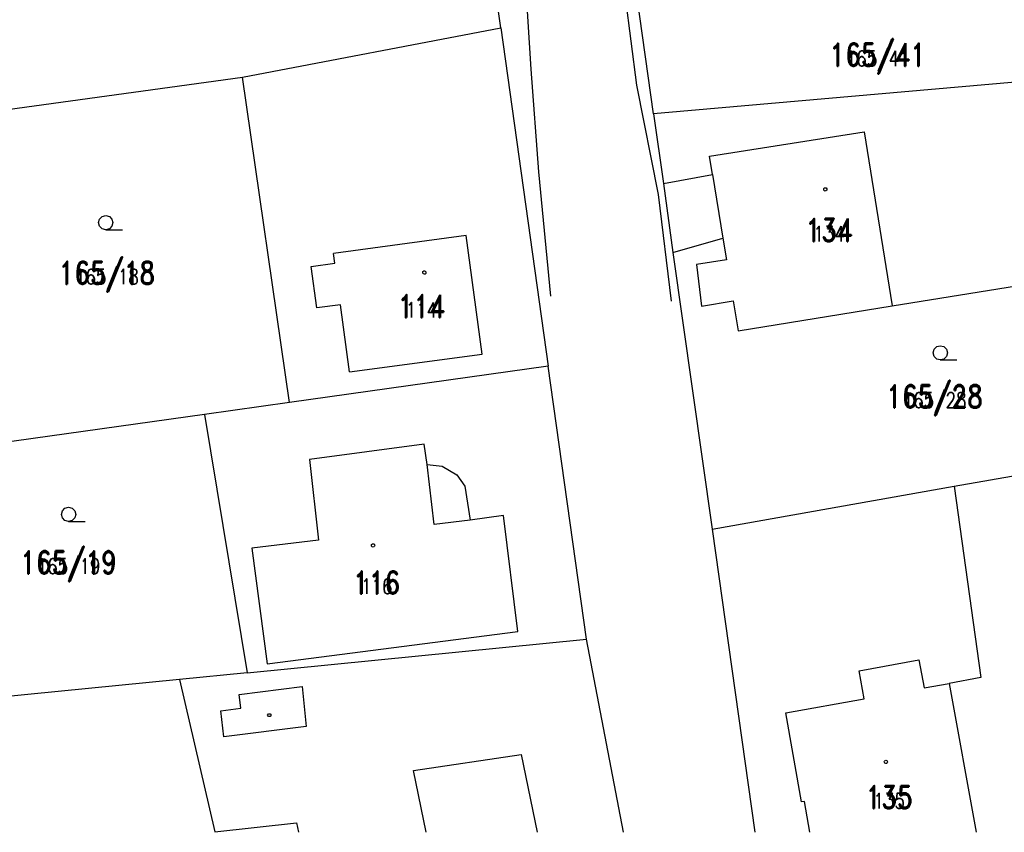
# Model space of a CAD drawing. Extents: x -783215 to -782699, y -1044860 to -1044498.
# Tile 3 of 60: x -783099 to -783048, y -1044802 to -1044759. Entities that reach past the tile are written whole.
import ezdxf
from ezdxf.enums import TextEntityAlignment as Align

# ---------------------------------------------------------------- set-up
doc = ezdxf.new("R2010")
doc.units = 0
doc.header["$MEASUREMENT"] = 0
doc.layers.get('0').update_dxf_attribs({"linetype": 'CONTINUOUS'})
doc.layers.add('KN_hranice pozemků', color=140, linetype='CONTINUOUS', lineweight=30)
for name, color, linetype in [('KN_POZEMKY 500', 140, 'CONTINUOUS'), ('KN_značky kultur', 7, 'CONTINUOUS'), ('KN_čísla parcel', 140, 'CONTINUOUS'), ('S_CETIN_METALIKA', 6, 'SDELSPOJO')]:
    doc.layers.add(name, color=color, linetype=linetype)
doc.styles.add('ROMAND', font='romand', dxfattribs={"height": 0.2})
doc.linetypes.add('SDELSPOJO', pattern='A,7,-6,[31,civil.shx,S=1,R=0,X=0,Y=0],-6', length=19)

# ---------------------------------------------------------------- blocks, each defined once
blk = doc.blocks.new('3$0400')
at = {"color": 0}
blk.add_lwpolyline([(0, 0), (-0.38, 0.1), (-0.65, 0.38), (-0.75, 0.75), (-0.65, 1.12), (-0.38, 1.4), (0, 1.5), (0.38, 1.4), (0.65, 1.12), (0.75, 0.75), (0.65, 0.38), (0.38, 0.1), (0, 0), (1.75, 0)], dxfattribs=at)
blk = doc.blocks.new('4$0200')
at = {"color": 0}
blk.add_lwpolyline([(0.09, 0.15), (0.18, 0), (0.09, -0.15), (-0.09, -0.15), (-0.18, 0), (-0.09, 0.15), (0.09, 0.15)], dxfattribs=at)
blk = doc.blocks.new('$280')
at = {"color": 0}
blk.add_lwpolyline([(0, 0.17), (0.1, 0.15), (0.15, 0.06), (0.17, 0), (0.15, -0.09), (0.07, -0.16), (0, -0.17), (-0.09, -0.14), (-0.15, -0.08), (-0.17, 0), (-0.15, 0.09), (-0.07, 0.16), (0, 0.17)], dxfattribs=at)

msp = doc.modelspace()

# ---------------------------------------------------------------- linework, layer by layer
at = {"layer": 'KN_hranice pozemků', "linetype": 'Continuous'}
for p, q in [((-783074.09, -1044759.65), (-783077.44, -1044735.68)), ((-783066.08, -1044764.15), (-783067.02, -1044757.51)), ((-783087.64, -1044762.23), (-783074.09, -1044759.65)), ((-783074.09, -1044759.65), (-783071.61, -1044777.4)), ((-783101.03, -1044764.07), (-783087.64, -1044762.23)), ((-783085.18, -1044779.3), (-783087.64, -1044762.23)), ((-783042.07, -1044762.05), (-783066.08, -1044764.15)), ((-783066.08, -1044764.15), (-783065.56, -1044767.81)), ((-783063.14, -1044766.38), (-783055.04, -1044765.1)), ((-783055.04, -1044765.1), (-783053.56, -1044774.23)), ((-783062.98, -1044767.34), (-783063.14, -1044766.38)), ((-783065.56, -1044767.81), (-783062.98, -1044767.34)), ((-783062.98, -1044767.34), (-783062.44, -1044770.68)), ((-783065.56, -1044767.81), (-783065.06, -1044771.43)), ((-783075.9, -1044770.54), (-783082.86, -1044771.48)), ((-783075.06, -1044776.76), (-783075.9, -1044770.54)), ((-783065.06, -1044771.43), (-783062.44, -1044770.68)), ((-783062.44, -1044770.68), (-783062.26, -1044771.81)), ((-783082.79, -1044771.99), (-783082.86, -1044771.48)), ((-783065.06, -1044771.43), (-783063.01, -1044785.94)), ((-783062.26, -1044771.81), (-783063.83, -1044772.06)), ((-783084.03, -1044772.16), (-783082.79, -1044771.99)), ((-783083.74, -1044774.34), (-783084.03, -1044772.16)), ((-783063.83, -1044772.06), (-783063.57, -1044774.24)), ((-783053.56, -1044774.23), (-783043.51, -1044772.6)), ((-783082.5, -1044774.17), (-783083.74, -1044774.34)), ((-783082.02, -1044777.7), (-783082.5, -1044774.17)), ((-783063.57, -1044774.24), (-783061.9, -1044773.97)), ((-783061.9, -1044773.97), (-783061.65, -1044775.54)), ((-783061.65, -1044775.54), (-783053.56, -1044774.23)), ((-783082.02, -1044777.7), (-783075.06, -1044776.76)), ((-783071.61, -1044777.4), (-783085.18, -1044779.3)), ((-783069.6, -1044791.72), (-783071.61, -1044777.4)), ((-783085.18, -1044779.3), (-783089.63, -1044779.93)), ((-783089.63, -1044779.93), (-783104.88, -1044782.07)), ((-783089.63, -1044779.93), (-783087.4, -1044793.49)), ((-783078.11, -1044781.49), (-783084.13, -1044782.3)), ((-783077.95, -1044782.56), (-783078.11, -1044781.49)), ((-783050.31, -1044783.7), (-783038.59, -1044781.64)), ((-783084.13, -1044782.3), (-783083.65, -1044786.53)), ((-783077.59, -1044785.7), (-783077.95, -1044782.56)), ((-783077.95, -1044782.56), (-783077.16, -1044782.65)), ((-783077.16, -1044782.65), (-783076.4, -1044783.09)), ((-783076.4, -1044783.09), (-783075.98, -1044783.69)), ((-783075.98, -1044783.69), (-783075.69, -1044785.47)), ((-783063.01, -1044785.94), (-783050.31, -1044783.7)), ((-783050.31, -1044783.7), (-783048.91, -1044793.74)), ((-783073.95, -1044785.24), (-783075.69, -1044785.47)), ((-783073.19, -1044791.32), (-783073.95, -1044785.24)), ((-783075.69, -1044785.47), (-783077.59, -1044785.7)), ((-783063.01, -1044785.94), (-783060.771, -1044801.856)), ((-783083.65, -1044786.53), (-783087.14, -1044786.94)), ((-783087.14, -1044786.94), (-783086.35, -1044793.01)), ((-783086.35, -1044793.01), (-783073.19, -1044791.32)), ((-783087.4, -1044793.49), (-783069.6, -1044791.72)), ((-783067.659, -1044801.856), (-783069.6, -1044791.72)), ((-783055.3, -1044793.39), (-783052.16, -1044792.81)), ((-783052.16, -1044792.81), (-783051.89, -1044794.28)), ((-783087.4, -1044793.49), (-783090.95, -1044793.84)), ((-783055.03, -1044794.86), (-783055.3, -1044793.39)), ((-783090.95, -1044793.84), (-783107.75, -1044795.51)), ((-783090.95, -1044793.84), (-783089.08, -1044801.83)), ((-783048.91, -1044793.74), (-783050.57, -1044794.04)), ((-783087.81, -1044794.63), (-783084.5, -1044794.21)), ((-783084.5, -1044794.21), (-783084.29, -1044796.31)), ((-783051.89, -1044794.28), (-783050.57, -1044794.04)), ((-783050.57, -1044794.04), (-783049.157, -1044801.856)), ((-783087.72, -1044795.34), (-783087.81, -1044794.63)), ((-783059.15, -1044795.59), (-783055.03, -1044794.86)), ((-783088.78, -1044795.48), (-783087.72, -1044795.34)), ((-783088.62, -1044796.84), (-783088.78, -1044795.48)), ((-783058.32, -1044800.26), (-783059.15, -1044795.59)), ((-783084.29, -1044796.31), (-783088.62, -1044796.84)), ((-783078.67, -1044798.62), (-783073.02, -1044797.77)), ((-783073.02, -1044797.77), (-783072.186, -1044801.856)), ((-783078.01, -1044801.856), (-783078.67, -1044798.62)), ((-783058.17, -1044800.24), (-783058.32, -1044800.26)), ((-783057.874, -1044801.856), (-783058.17, -1044800.24)), ((-783089.08, -1044801.83), (-783084.81, -1044801.36)), ((-783084.81, -1044801.36), (-783084.698, -1044801.856))]:
    msp.add_line(p, q, dxfattribs=at).dxf.unprotected_set("ltscale", 0)
at = {"layer": 'S_CETIN_METALIKA', "ltscale": 0.2, "flags": 128}
for points in [[(-783067.86, -1044755.71), (-783066.97, -1044762.65), (-783065.83, -1044768.39), (-783065.15, -1044773.98)], [(-783071.47, -1044773.73), (-783072.09, -1044767.19), (-783072.49, -1044761.81), (-783072.78, -1044757.36)], [(-783072.09, -1044767.19), (-783072.49, -1044761.81)]]:
    msp.add_lwpolyline(points, dxfattribs=at)

# ---------------------------------------------------------------- block references
at = {"layer": 'KN_značky kultur', "xscale": 0.5, "yscale": 0.5}
for name, p in [('$280', (-783057.07, -1044768.12)), ('3$0400', (-783094.81, -1044770.24)), ('$280', (-783078.1, -1044772.48)), ('3$0400', (-783051.04, -1044777.07)), ('3$0400', (-783096.76, -1044785.55)), ('$280', (-783080.79, -1044786.8)), ('4$0200', (-783086.23, -1044795.71)), ('$280', (-783053.9, -1044798.16))]:
    msp.add_blockref(name, p, dxfattribs=at)

# ---------------------------------------------------------------- texts
at = {"layer": 'KN_POZEMKY 500', "linetype": 'Continuous', "style": 'ROMAND', "width": 0.8}
for s, p in [('165/41', (-783054.32, -1044761.65)), ('134', (-783056.87, -1044770.85)), ('165/18', (-783094.75, -1044773.1)), ('114', (-783078.25, -1044774.85)), ('165/28', (-783051.34, -1044779.58)), ('165/19', (-783096.76, -1044788.29)), ('116', (-783080.6, -1044789.35)), ('135', (-783053.72, -1044800.61))]:
    msp.add_text(s, height=1.2, dxfattribs=at).set_placement(p, align=Align.CENTER)
at = {"layer": 'KN_čísla parcel', "linetype": 'Continuous', "style": 'ROMAND', "width": 0.8}
for s, p in [('165/41', (-783054.32, -1044761.65)), ('134', (-783056.87, -1044770.85)), ('165/18', (-783094.75, -1044773.1)), ('114', (-783078.25, -1044774.85)), ('165/28', (-783051.34, -1044779.58)), ('165/19', (-783096.76, -1044788.29)), ('116', (-783080.6, -1044789.35)), ('135', (-783053.72, -1044800.61))]:
    msp.add_text(s, height=0.8, dxfattribs=at).set_placement(p, align=Align.CENTER)

doc.saveas('drawing.dxf')
